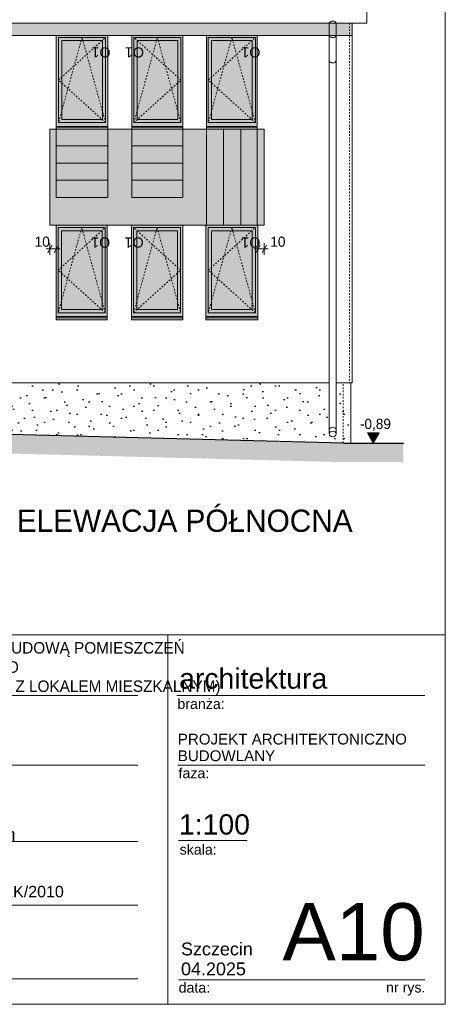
# Model space of a CAD drawing. Extents: x -613240 to -325500, y -25863 to 152403.
# Tile 15 of 254: x -526310 to -519620, y -22047 to -6560. Entities that reach past the tile are written whole.
import ezdxf

# ---------------------------------------------------------------- set-up
doc = ezdxf.new("R2010")
doc.units = 0
doc.header["$MEASUREMENT"] = 0
doc.linetypes.add('Hidden Line', pattern=[50, 25, -25])
for name, color, linetype, lineweight in [('Arch kolory_Nr_Pióra__5', 7, 'Continuous', 13), ('Arch okna_Nr_Pióra__5', 7, 'Continuous', 13), ('Arch opisy okien_Nr_Pióra__21', 7, 'Continuous', 9), ('Arch opisy_Nr_Pióra__21', 7, 'Continuous', 9), ('ARCH TABELA_Nr_Pióra__1', 7, 'Continuous', 25), ('ARCH TABELA_Nr_Pióra__21', 7, 'Continuous', 9), ('ARCH TABELA_Nr_Pióra__7', 7, 'Continuous', 13), ('Arch wykończenie_Nr_Pióra__21', 7, 'Continuous', 9), ('Arch wykończenie_Nr_Pióra__41', 7, 'Continuous', 15), ('arch wypelnienia_Nr_Pióra__1', 7, 'Continuous', 25), ('arch wypelnienia_Nr_Pióra__21', 7, 'Continuous', 9), ('INWENT DACH_Nr_Pióra__21', 7, 'Continuous', 9), ('INWENT RURY SPUSTOWE_Nr_Pióra__21', 7, 'Continuous', 9), ('INWENT TEREN_Nr_Pióra__1', 7, 'Continuous', 25), ('INWENT WYMIARY_Nr_Pióra__21', 7, 'Continuous', 9), ('INWENT. OKNA_Nr_Pióra__5', 7, 'Continuous', 13), ('INWENT.ŚCIANY_Nr_Pióra__21', 7, 'Continuous', 9)]:
    doc.layers.add(name, color=color, linetype=linetype, lineweight=lineweight)
doc.layers.add('Arch kolory_Nr_Pióra__84', color=7, linetype='Continuous', lineweight=15, true_color=0x41c341)
doc.layers.add('arch wypelnienia_Nr_Pióra__2', color=7, linetype='Continuous', lineweight=13, true_color=0x7f7f7f)
doc.layers.add('INWENT WYMIARY', color=7, linetype='Continuous')
doc.styles.add('GENERATED_STYLE_1', font='txt')
doc.styles.add('GENERATED_STYLE_10', font='arial.ttf')
doc.styles.add('GENERATED_STYLE_5', font='txt')
doc.styles.add('GENERATED_STYLE_6', font='txt')
doc.styles.add('GENERATED_STYLE_7', font='arial.ttf')
doc.dimstyles.new('GENERATED_STYLE__1', dxfattribs={"dimtxt": 160.000002, "dimasz": 91.2, "dimexe": 0.18, "dimexo": 0, "dimgap": 0.09, "dimtad": 1, "dimtih": 1, "dimtoh": 1, "dimdec": 0, "dimlfac": 0.1, "dimzin": 0, "dimdsep": 46, "dimtxsty": 'GENERATED_STYLE_1', "dimblk": 'ARROWHEAD_2', "dimblk1": 'ARROWHEAD_2', "dimblk2": 'ARROWHEAD_2', "dimcen": 0.09, "dimclrd": 7, "dimclre": 7, "dimclrt": 7, "dimazin": 0, "dimtfac": 1, "dimtdec": 4, "dimtmove": 2, "dimatfit": 3, "dimfxl": 0, "dimtolj": 1, "dimtzin": 0, "dimarcsym": 0})
doc.dimstyles.new('GENERATED_STYLE__2', dxfattribs={"dimtxt": 160.000002, "dimasz": 91.2, "dimexe": 0.18, "dimexo": 0, "dimgap": 0.09, "dimtad": 1, "dimtih": 1, "dimtoh": 1, "dimdec": 0, "dimlfac": 0.1, "dimzin": 0, "dimdsep": 46, "dimtxsty": 'GENERATED_STYLE_1', "dimblk": 'ARROWHEAD_2', "dimblk1": 'ARROWHEAD_2', "dimblk2": 'ARROWHEAD_2', "dimcen": 0.09, "dimclrd": 7, "dimclre": 7, "dimclrt": 7, "dimazin": 0, "dimtfac": 1, "dimtdec": 4, "dimtmove": 0, "dimatfit": 3, "dimfxl": 0, "dimtolj": 1, "dimtzin": 0, "dimarcsym": 0})

# ---------------------------------------------------------------- blocks, each defined once
blk = doc.blocks.new('Wymiary_120', base_point=(-520752, -13220))
at = {"layer": 'INWENT WYMIARY_Nr_Pióra__21', "linetype": 'Continuous'}
blk.add_hatch(color=256, dxfattribs=at).paths.add_polyline_path([(-520752, -13220), (-520845, -13060), (-520659, -13060)], flags=0)
for p, q in [((-520752, -13220), (-520845, -13060)), ((-520845, -13060), (-520659, -13060)), ((-520659, -13060), (-520752, -13220)), ((-520752, -13220), (-520872, -13220)), ((-520752, -13220), (-520632, -13220))]:
    blk.add_line(p, q, dxfattribs=at)
at = {"layer": 'INWENT WYMIARY_Nr_Pióra__21', "insert": (-520962, -13028), "char_height": 160, "attachment_point": 7, "style": 'GENERATED_STYLE_1'}
blk.add_mtext('{-0,89}', dxfattribs=at)
blk = doc.blocks.new('*D712')
at = {"layer": 'INWENT WYMIARY_Nr_Pióra__21', "linetype": 'Continuous'}
for p, q in [((-525894, -10166), (-525835, -10166)), ((-525800, -10106), (-525870, -10226)), ((-525835, -10256), (-525835, -10076)), ((-525835, -10166), (-525735, -10166)), ((-525770, -10226), (-525700, -10106)), ((-525735, -10256), (-525735, -10076)), ((-525735, -10166), (-525676, -10166))]:
    blk.add_line(p, q, dxfattribs=at)
at = {"layer": 'INWENT WYMIARY_Nr_Pióra__21', "insert": (-526074, -10134), "char_height": 160, "attachment_point": 7, "style": 'GENERATED_STYLE_1'}
blk.add_mtext('{10}', dxfattribs=at)
blk = doc.blocks.new('ARROWHEAD_2')
at = {"color": 0, "linetype": 'Continuous', "lineweight": 0}
for p, q in [((0, 0), (-1, 0)), ((-0.38, -0.66), (0.38, 0.66))]:
    blk.add_line(p, q, dxfattribs=at)
blk = doc.blocks.new('*D713')
at = {"layer": 'INWENT WYMIARY_Nr_Pióra__21', "linetype": 'Continuous'}
for p, q in [((-522624, -10166), (-522565, -10166)), ((-522530, -10106), (-522600, -10226)), ((-522565, -10256), (-522565, -10076)), ((-522565, -10166), (-522465, -10166)), ((-522500, -10226), (-522430, -10106)), ((-522465, -10256), (-522465, -10076)), ((-522465, -10166), (-522406, -10166))]:
    blk.add_line(p, q, dxfattribs=at)
at = {"layer": 'INWENT WYMIARY_Nr_Pióra__21', "insert": (-522370, -10134), "char_height": 160, "attachment_point": 7, "style": 'GENERATED_STYLE_1'}
blk.add_mtext('{10}', dxfattribs=at)

msp = doc.modelspace()

# ---------------------------------------------------------------- hatches: boundary and pattern name
at = {"layer": 'Arch kolory_Nr_Pióra__84', "linetype": 'Continuous', "lineweight": 0, "true_color": 0x309230}
h = msp.add_hatch(color=97, dxfattribs=at)
h.paths.add_polyline_path([(-537054.9, -7934.6), (-536304.9, -7934.6), (-536304.9, -9849.6), (-536304.9, -12069.6), (-536214.9, -12069.6), (-536214.9, -12159.6), (-535624.9, -12159.6), (-535624.9, -12069.6), (-535624.9, -9849.6), (-534704.9, -9849.6), (-534704.9, -12159.6), (-534134.9, -12159.6), (-534134.9, -9849.6), (-532684.9, -9849.6), (-532684.9, -12159.6), (-531684.9, -12159.6), (-531684.9, -9849.6), (-531684.9, -9309.6), (-535289, -9309.6), (-535289, -6809.6), (-521084.9, -6809.6), (-521084.9, -6612.5), (-537054.9, -6612.5)], flags=0)
h.paths.add_polyline_path([(-536224.9, -11809.6), (-536224.9, -11139.6), (-535754.9, -11139.6), (-535754.9, -11809.6)], flags=0)
msp.add_hatch(color=97, dxfattribs=at).paths.add_polyline_path([(-525834.9, -9789.6), (-522464.9, -9789.6), (-522464.9, -8280.6), (-525834.9, -8280.6)], flags=0)
at = {"layer": 'arch wypelnienia_Nr_Pióra__1', "linetype": 'Continuous'}
h = msp.add_hatch(dxfattribs=at)
h.set_pattern_fill('Carpet', color=256, style=0, pattern_type=2)
h.set_pattern_definition([(45, (0, 600), (-190.91883, 190.91883), [0, -180, 0, -270]), (110, (600, 600), (253.71701, 92.34544), [0, -132, 0, -228])])
h.paths.add_polyline_path([(-532684.9, -12269.6), (-532684.9, -12309.6), (-532274.9, -12339.6), (-532274.9, -12519.6), (-531984.9, -12519.6), (-531984.9, -12699.6), (-531694.9, -12699.6), (-531694.9, -12899.6), (-527004.9, -13069.6), (-521104.9, -13222.7), (-521104.9, -12269.6), (-521334.9, -12269.6), (-521334.9, -13075.5, -0.2462598), (-521353.1, -13108.3, -0.1547396), (-521389.9, -13119.6, -0.1637699), (-521427.9, -13107.4, -0.2305679), (-521444.9, -13075.5), (-521444.9, -12269.6)], flags=0)
at = {"layer": 'arch wypelnienia_Nr_Pióra__2', "linetype": 'Continuous'}
h = msp.add_hatch(color=256, dxfattribs=at)
h.paths.add_polyline_path([(-525734.9, -8280.6), (-524924.9, -8280.6), (-524924.9, -6809.6), (-525734.9, -6809.6)], flags=0)
h.paths.add_polyline_path([(-525649.9, -8129.6), (-525009.9, -8129.6), (-525009.9, -6889.6), (-525649.9, -6889.6)], flags=0)
h = msp.add_hatch(color=256, dxfattribs=at)
h.paths.add_polyline_path([(-524544.9, -8280.6), (-523744.9, -8280.6), (-523744.9, -6809.6), (-524544.9, -6809.6)], flags=0)
h.paths.add_polyline_path([(-524464.9, -8129.6), (-523824.9, -8129.6), (-523824.9, -6889.6), (-524464.9, -6889.6)], flags=0)
h = msp.add_hatch(color=256, dxfattribs=at)
h.paths.add_polyline_path([(-523374.9, -8280.6), (-522574.9, -8280.6), (-522574.9, -6809.6), (-523374.9, -6809.6)], flags=0)
h.paths.add_polyline_path([(-522654.9, -8129.6), (-522654.9, -6889.6), (-523294.9, -6889.6), (-523294.9, -8129.6)], flags=0)
at = {"layer": 'arch wypelnienia_Nr_Pióra__2', "linetype": 'Continuous', "lineweight": 0, "true_color": 0x1f1f1f}
for points in [[(-525009.9, -6889.6), (-525649.9, -6889.6), (-525649.9, -8129.6), (-525009.9, -8129.6)], [(-524464.9, -8129.6), (-523824.9, -8129.6), (-523824.9, -6889.6), (-524464.9, -6889.6)], [(-523294.9, -8129.6), (-522654.9, -8129.6), (-522654.9, -6889.6), (-523294.9, -6889.6)], [(-525014.9, -9879.6), (-525654.9, -9879.6), (-525654.9, -11119.6), (-525014.9, -11119.6)], [(-524469.9, -11119.6), (-523829.9, -11119.6), (-523829.9, -9879.6), (-524469.9, -9879.6)], [(-523294.9, -11119.6), (-522654.9, -11119.6), (-522654.9, -9879.6), (-523294.9, -9879.6)]]:
    msp.add_hatch(color=250, dxfattribs=at).paths.add_polyline_path(points, flags=0)
at = {"layer": 'arch wypelnienia_Nr_Pióra__2', "linetype": 'Continuous'}
h = msp.add_hatch(color=256, dxfattribs=at)
h.paths.add_polyline_path([(-525734.9, -11279.6), (-524934.9, -11279.6), (-524934.9, -9789.6), (-525734.9, -9789.6)], flags=0)
h.paths.add_polyline_path([(-525654.9, -11119.6), (-525014.9, -11119.6), (-525014.9, -9879.6), (-525654.9, -9879.6)], flags=0)
h = msp.add_hatch(color=256, dxfattribs=at)
h.paths.add_polyline_path([(-524554.9, -11279.6), (-523744.9, -11279.6), (-523744.9, -9789.6), (-524554.9, -9789.6)], flags=0)
h.paths.add_polyline_path([(-523829.9, -11119.6), (-523829.9, -9879.6), (-524469.9, -9879.6), (-524469.9, -11119.6)], flags=0)
h = msp.add_hatch(color=256, dxfattribs=at)
h.paths.add_polyline_path([(-523384.9, -11279.6), (-522564.9, -11279.6), (-522564.9, -9789.6), (-523384.9, -9789.6)], flags=0)
h.paths.add_polyline_path([(-523294.9, -11119.6), (-522654.9, -11119.6), (-522654.9, -9879.6), (-523294.9, -9879.6)], flags=0)
at = {"layer": 'arch wypelnienia_Nr_Pióra__21', "linetype": 'Continuous'}
msp.add_hatch(color=256, dxfattribs=at).paths.add_polyline_path([(-538444.9, -12929.6), (-538444.9, -13199.4), (-531705.8, -13199.4), (-527014.3, -13369.5), (-521228.8, -13519.6), (-521224.9, -13519.6), (-520279.2, -13519.6), (-520279.2, -13219.6), (-521224.9, -13219.6), (-527004.9, -13069.6), (-531694.9, -12899.6), (-536874.9, -12899.6), (-536874.9, -12929.6)], flags=0)

# ---------------------------------------------------------------- linework, layer by layer
at = {"layer": 'Arch kolory_Nr_Pióra__5', "linetype": 'Continuous', "flags": 128}
for points in [[(-537054.9, -7934.6), (-536304.9, -7934.6), (-536304.9, -9849.6), (-536304.9, -12069.6), (-536214.9, -12069.6), (-536214.9, -12159.6), (-535624.9, -12159.6), (-535624.9, -12069.6), (-535624.9, -9849.6), (-534704.9, -9849.6), (-534704.9, -12159.6), (-534134.9, -12159.6), (-534134.9, -9849.6), (-532684.9, -9849.6), (-532684.9, -12159.6), (-531684.9, -12159.6), (-531684.9, -9849.6), (-531684.9, -9309.6), (-535289, -9309.6), (-535289, -6809.6), (-521084.9, -6809.6), (-521084.9, -6612.5), (-537054.9, -6612.5)], [(-525834.9, -9789.6), (-522464.9, -9789.6), (-522464.9, -8280.6), (-525834.9, -8280.6)]]:
    msp.add_lwpolyline(points, close=True, dxfattribs=at)
at = {"layer": 'Arch okna_Nr_Pióra__5', "linetype": 'Hidden Line'}
for p, q in [((-525329.9, -6839.6), (-525699.9, -8179.6)), ((-525699.9, -7509.6), (-524959.9, -6839.6)), ((-524959.9, -8179.6), (-525329.9, -6839.6)), ((-524514.9, -8179.6), (-524144.9, -6839.6)), ((-523774.9, -7509.6), (-524514.9, -6839.6)), ((-524144.9, -6839.6), (-523774.9, -8179.6)), ((-522974.9, -6839.6), (-523344.9, -8179.6)), ((-523344.9, -7509.6), (-522604.9, -6839.6)), ((-522604.9, -8179.6), (-522974.9, -6839.6)), ((-524959.9, -8179.6), (-525699.9, -7509.6)), ((-524514.9, -8179.6), (-523774.9, -7509.6)), ((-522604.9, -8179.6), (-523344.9, -7509.6)), ((-525334.9, -9829.6), (-525704.9, -11169.6)), ((-525704.9, -10499.6), (-524964.9, -9829.6)), ((-524964.9, -11169.6), (-525334.9, -9829.6)), ((-524519.9, -11169.6), (-524149.9, -9829.6)), ((-523779.9, -10499.6), (-524519.9, -9829.6)), ((-524149.9, -9829.6), (-523779.9, -11169.6)), ((-522974.9, -9829.6), (-523344.9, -11169.6)), ((-523344.9, -10499.6), (-522604.9, -9829.6)), ((-522604.9, -11169.6), (-522974.9, -9829.6)), ((-524964.9, -11169.6), (-525704.9, -10499.6)), ((-524519.9, -11169.6), (-523779.9, -10499.6)), ((-522604.9, -11169.6), (-523344.9, -10499.6))]:
    msp.add_line(p, q, dxfattribs=at)
at = {"layer": 'ARCH TABELA_Nr_Pióra__21', "linetype": 'Continuous'}
for p, q in [((-519619.9, 6402.6), (-519619.9, -22047.4)), ((-537119.9, -16236.2), (-519619.9, -16236.2)), ((-523981.6, -16236.2), (-523981.6, -22047.4)), ((-519619.9, -16236.2), (-519619.9, -22047.4)), ((-532154.1, -17192.6), (-524454.3, -17192.6)), ((-523842.3, -17192.6), (-519943, -17192.6)), ((-532154.1, -18286.2), (-524454.3, -18286.2)), ((-523824.9, -18286.2), (-519943, -18286.2)), ((-532154.1, -19486.2), (-524454.3, -19486.2)), ((-523813.1, -19468.9), (-522733.4, -19468.9)), ((-532154.1, -20486.2), (-524454.3, -20486.2)), ((-532154.1, -21647.4), (-524454.3, -21647.4)), ((-523813.1, -21665), (-521531.3, -21665)), ((-521531.3, -21665), (-519943, -21665)), ((-519619.9, -22047.4), (-560369.9, -22047.4)), ((-519619.9, -22047.4), (-532226.3, -22047.4))]:
    msp.add_line(p, q, dxfattribs=at)
at = {"layer": 'Arch wykończenie_Nr_Pióra__21', "linetype": 'Continuous'}
msp.add_line((-535289, -6809.6), (-521084.9, -6809.6), dxfattribs=at)
at = {"layer": 'Arch wykończenie_Nr_Pióra__41', "linetype": 'Continuous'}
for p, q in [((-521084.9, -6612.5), (-521084.9, -12269.6)), ((-521444.9, -12269.6), (-532684.9, -12269.6)), ((-521084.9, -12269.6), (-521334.9, -12269.6)), ((-521104.9, -13219.6), (-521104.9, -12269.6))]:
    msp.add_line(p, q, dxfattribs=at)
at = {"layer": 'INWENT DACH_Nr_Pióra__21', "linetype": 'Continuous'}
msp.add_line((-520854.9, 1576.7), (-520854.9, -6612.5), dxfattribs=at)
msp.add_ellipse((-521389.9, -13015.5), major_axis=(55, 0), ratio=0.801342, start_param=0, end_param=3.1415927, dxfattribs=at)
msp.add_ellipse((-521389.9, -13075.5), major_axis=(55, 0), ratio=0.801342, dxfattribs=at)
at = {"layer": 'INWENT RURY SPUSTOWE_Nr_Pióra__21', "linetype": 'Continuous'}
for p, q in [((-536384.9, -6612.5), (-521444.9, -6612.5)), ((-521444.9, -6612.5), (-521444.9, -13075.5)), ((-521334.9, -6612.5), (-520854.9, -6612.5)), ((-521334.9, -6612.5), (-521334.9, -13075.5))]:
    msp.add_line(p, q, dxfattribs=at)
for centre, start, end in [((-521389.9, -6647.9), 32.77908, 147.22092), ((-521389.9, -6777.1), 212.77908, 327.22092), ((-521389.9, -7173.5), 212.77908, 327.22092)]:
    msp.add_arc(centre, 65.4, start, end, dxfattribs=at)
at = {"layer": 'INWENT TEREN_Nr_Pióra__1', "linetype": 'Continuous'}
for q in [(-527004.9, -13069.6), (-520279.2, -13219.6)]:
    msp.add_line((-521224.9, -13219.6), q, dxfattribs=at)
at = {"layer": 'INWENT. OKNA_Nr_Pióra__5', "linetype": 'Continuous'}
for p, q in [((-525699.9, -6839.6), (-525699.9, -8179.6)), ((-525699.9, -6839.6), (-524959.9, -6839.6)), ((-525649.9, -6889.6), (-525009.9, -6889.6)), ((-525649.9, -6889.6), (-525649.9, -8129.6)), ((-525009.9, -6889.6), (-525009.9, -8129.6)), ((-524959.9, -6839.6), (-524959.9, -8179.6)), ((-524514.9, -6839.6), (-523774.9, -6839.6)), ((-524514.9, -6839.6), (-524514.9, -8179.6)), ((-524464.9, -6889.6), (-523824.9, -6889.6)), ((-524464.9, -6889.6), (-524464.9, -8129.6)), ((-523824.9, -6889.6), (-523824.9, -8129.6)), ((-523774.9, -6839.6), (-523774.9, -8179.6)), ((-523344.9, -6839.6), (-523344.9, -8179.6)), ((-523344.9, -6839.6), (-522604.9, -6839.6)), ((-523294.9, -6889.6), (-522654.9, -6889.6)), ((-523294.9, -6889.6), (-523294.9, -8129.6)), ((-522654.9, -6889.6), (-522654.9, -8129.6)), ((-522604.9, -6839.6), (-522604.9, -8179.6)), ((-525699.9, -8179.6), (-524959.9, -8179.6)), ((-525649.9, -8129.6), (-525009.9, -8129.6)), ((-524514.9, -8179.6), (-523774.9, -8179.6)), ((-524464.9, -8129.6), (-523824.9, -8129.6)), ((-523344.9, -8179.6), (-522604.9, -8179.6)), ((-523294.9, -8129.6), (-522654.9, -8129.6)), ((-525704.9, -9829.6), (-525704.9, -11169.6)), ((-525704.9, -9829.6), (-524964.9, -9829.6)), ((-525654.9, -9879.6), (-525014.9, -9879.6)), ((-525654.9, -9879.6), (-525654.9, -11119.6)), ((-525014.9, -9879.6), (-525014.9, -11119.6)), ((-524964.9, -9829.6), (-524964.9, -11169.6)), ((-524519.9, -9829.6), (-524519.9, -11169.6)), ((-524519.9, -9829.6), (-523779.9, -9829.6)), ((-524469.9, -9879.6), (-523829.9, -9879.6)), ((-524469.9, -9879.6), (-524469.9, -11119.6)), ((-523829.9, -9879.6), (-523829.9, -11119.6)), ((-523779.9, -9829.6), (-523779.9, -11169.6)), ((-523344.9, -9829.6), (-523344.9, -11169.6)), ((-523344.9, -9829.6), (-522604.9, -9829.6)), ((-523294.9, -9879.6), (-522654.9, -9879.6)), ((-523294.9, -9879.6), (-523294.9, -11119.6)), ((-522654.9, -9879.6), (-522654.9, -11119.6)), ((-522604.9, -9829.6), (-522604.9, -11169.6)), ((-525654.9, -11119.6), (-525014.9, -11119.6)), ((-524469.9, -11119.6), (-523829.9, -11119.6)), ((-523294.9, -11119.6), (-522654.9, -11119.6)), ((-525704.9, -11169.6), (-524964.9, -11169.6)), ((-524519.9, -11169.6), (-523779.9, -11169.6)), ((-523344.9, -11169.6), (-522604.9, -11169.6))]:
    msp.add_line(p, q, dxfattribs=at)
at = {"layer": 'INWENT.ŚCIANY_Nr_Pióra__21', "linetype": 'Hidden Line'}
for p, q in [((-521124.9, -6612.5), (-521124.9, -12269.6)), ((-521224.9, -13219.6), (-521224.9, -12269.6))]:
    msp.add_line(p, q, dxfattribs=at)
at = {"layer": 'INWENT.ŚCIANY_Nr_Pióra__21', "linetype": 'Continuous'}
for p, q in [((-524924.9, -6809.6), (-525734.9, -6809.6)), ((-525734.9, -8280.6), (-525734.9, -6809.6)), ((-524924.9, -8280.6), (-524924.9, -6809.6)), ((-523744.9, -6809.6), (-524544.9, -6809.6)), ((-524544.9, -8280.6), (-524544.9, -6809.6)), ((-523744.9, -8280.6), (-523744.9, -6809.6)), ((-522574.9, -6809.6), (-523374.9, -6809.6)), ((-523374.9, -8280.6), (-523374.9, -6809.6)), ((-522574.9, -8280.6), (-522574.9, -6809.6)), ((-524924.9, -8239.6), (-525734.9, -8239.6)), ((-524924.9, -8250.6), (-525734.9, -8250.6)), ((-524924.9, -8280.6), (-525734.9, -8280.6)), ((-525734.9, -9355.6), (-525734.9, -8280.6)), ((-524924.9, -9355.6), (-524924.9, -8280.6)), ((-523744.9, -8239.6), (-524544.9, -8239.6)), ((-523744.9, -8250.6), (-524544.9, -8250.6)), ((-523744.9, -8280.6), (-524544.9, -8280.6)), ((-524544.9, -9355.6), (-524544.9, -8280.6)), ((-523744.9, -9355.6), (-523744.9, -8280.6)), ((-522574.9, -8239.6), (-523374.9, -8239.6)), ((-522574.9, -8250.6), (-523374.9, -8250.6)), ((-522574.9, -8280.6), (-523374.9, -8280.6)), ((-523374.9, -9789.6), (-523374.9, -8280.6)), ((-523104.9, -9789.6), (-523104.9, -8280.6)), ((-522834.9, -9789.6), (-522834.9, -8280.6)), ((-522574.9, -9789.6), (-522574.9, -8280.6)), ((-525734.9, -8545.6), (-524924.9, -8545.6)), ((-524544.9, -8545.6), (-523744.9, -8545.6)), ((-525734.9, -8815.6), (-524924.9, -8815.6)), ((-524544.9, -8815.6), (-523744.9, -8815.6)), ((-525734.9, -9085.6), (-524924.9, -9085.6)), ((-524544.9, -9085.6), (-523744.9, -9085.6)), ((-524924.9, -9355.6), (-525734.9, -9355.6)), ((-523744.9, -9355.6), (-524544.9, -9355.6)), ((-525734.9, -9789.6), (-524934.9, -9789.6)), ((-525734.9, -11279.6), (-525734.9, -9789.6)), ((-524934.9, -11279.6), (-524934.9, -9789.6)), ((-524554.9, -9789.6), (-523744.9, -9789.6)), ((-524554.9, -11279.6), (-524554.9, -9789.6)), ((-523744.9, -11279.6), (-523744.9, -9789.6)), ((-523384.9, -9789.6), (-523384.9, -11279.6)), ((-523384.9, -9789.6), (-522564.9, -9789.6)), ((-522574.9, -9789.6), (-523368.9, -9789.6)), ((-522564.9, -9789.6), (-522564.9, -11279.6)), ((-525734.9, -11229.6), (-524934.9, -11229.6)), ((-525734.9, -11249.6), (-524934.9, -11249.6)), ((-525734.9, -11279.6), (-524934.9, -11279.6)), ((-524554.9, -11229.6), (-523744.9, -11229.6)), ((-524554.9, -11249.6), (-523744.9, -11249.6)), ((-524554.9, -11279.6), (-523744.9, -11279.6)), ((-523384.9, -11229.6), (-522564.9, -11229.6)), ((-523384.9, -11249.6), (-522564.9, -11249.6)), ((-523384.9, -11279.6), (-522564.9, -11279.6))]:
    msp.add_line(p, q, dxfattribs=at)

# ---------------------------------------------------------------- block references
at = {"layer": 'INWENT WYMIARY', "linetype": 'Continuous'}
msp.add_blockref('Wymiary_120', (-520752.1, -13219.6), dxfattribs=at)

# ---------------------------------------------------------------- texts
at = {"layer": 'Arch opisy okien_Nr_Pióra__21', "linetype": 'Continuous', "char_height": 160, "rotation": 180, "style": 'GENERATED_STYLE_10'}
for insert, attachment_point in [((-524820.2, -7154.5), 1), ((-524654.7, -7154.5), 3), ((-522465.2, -7154.5), 1), ((-524825.2, -10144.5), 1), ((-524659.7, -10144.5), 3), ((-522465.2, -10144.5), 1)]:
    msp.add_mtext('{ O1}', dxfattribs=dict(at, insert=insert, attachment_point=attachment_point))
at = {"layer": 'Arch opisy_Nr_Pióra__21', "linetype": 'Continuous', "insert": (-521076.6, -14265.8), "char_height": 350, "attachment_point": 3, "style": 'GENERATED_STYLE_6'}
msp.add_mtext('{ELEWACJA PÓŁNOCNA}', dxfattribs=at)
at = {"layer": 'ARCH TABELA_Nr_Pióra__1', "linetype": 'Continuous', "insert": (-532154.1, -17187.9), "char_height": 180, "attachment_point": 7, "line_spacing_factor": 1.005757, "style": 'GENERATED_STYLE_5'}
msp.add_mtext('{\\pt22543.1;PROJEKT TERMOMODERNIZACJI WRAZ Z PRZEBUDOWĄ POMIESZCZEŃ \\P\\pt22543.1;PARTERU BUDYNKU UŻYTKOWO-MIESZKALNEGO\\P\\pt22543.1;(ŚWIETLICY, PRZEDSZKOLA PRZYCHODNI WRAZ Z LOKALEM MIESZKALNYM)}', dxfattribs=at)
at = {"layer": 'ARCH TABELA_Nr_Pióra__21', "linetype": 'Continuous', "insert": (-532154.1, -19547.5), "char_height": 212.766, "attachment_point": 7, "line_spacing_factor": 0.807442, "style": 'GENERATED_STYLE_7'}
msp.add_mtext('{Gmina Świdwin\\PPl. Konstytucji 3-go Maja 1, 78-300 Świdwin}', dxfattribs=at)
at = {"layer": 'ARCH TABELA_Nr_Pióra__7', "linetype": 'Continuous', "style": 'GENERATED_STYLE_7'}
for s, insert, char_height, attachment_point in [('{architektura}', (-523803.7, -16762.9), 319.16, 1), ('{branża:}', (-523830.5, -17241.3), 159.58, 1), ('{faza:}', (-523813.1, -18331.3), 159.58, 1), ('{1:100}', (-523805.8, -19057.6), 319.16, 1), ('{skala:}', (-523795.4, -19533.2), 159.58, 1), ('{mgr inż.arch. Bartosz Balejko  upr. nr 16/ZPOIA/OKK/2010}', (-532156.3, -20184.3), 180, 1), ('{A10}', (-519943, -20456.4), 900, 3), ('{data:}', (-523811.7, -21704.5), 159.58, 1), ('{nr rys.}', (-520550.9, -21701.5), 159.58, 1)]:
    msp.add_mtext(s, dxfattribs=dict(at, insert=insert, char_height=char_height, attachment_point=attachment_point))
at = {"layer": 'ARCH TABELA_Nr_Pióra__7', "linetype": 'Continuous', "attachment_point": 1, "style": 'GENERATED_STYLE_7'}
for s, insert, char_height, line_spacing_factor in [('{PROJEKT ARCHITEKTONICZNO\\PBUDOWLANY}', (-523824.9, -17790.8), 170, 0.923713), ('{Szczecin  \\P04.2025}', (-523774.4, -21075.9), 202.128, 0.930826)]:
    msp.add_mtext(s, dxfattribs=dict(at, insert=insert, char_height=char_height, line_spacing_factor=line_spacing_factor))

# ---------------------------------------------------------------- dimensions: what is measured, and where the dimension line sits
at = {"layer": 'INWENT WYMIARY', "linetype": 'Continuous'}
for base, p1, p2, dimstyle, picture, middle in [((-525834.9, -10165.6), (-525834.9, -9789.6), (-525734.9, -9789.6), 'GENERATED_STYLE__2', '*D712', (-525953, -10053.6)), ((-522564.9, -10165.6), (-522564.9, -9922.9), (-522464.9, -9789.6), 'GENERATED_STYLE__1', '*D713', (-522248.1, -10053.6))]:
    dim = msp.add_linear_dim(base=base, p1=p1, p2=p2, dimstyle=dimstyle, dxfattribs=at)
    dim.commit()
    dim.dimension.update_dxf_attribs({"geometry": picture, "text_midpoint": middle})

doc.saveas('drawing.dxf')
